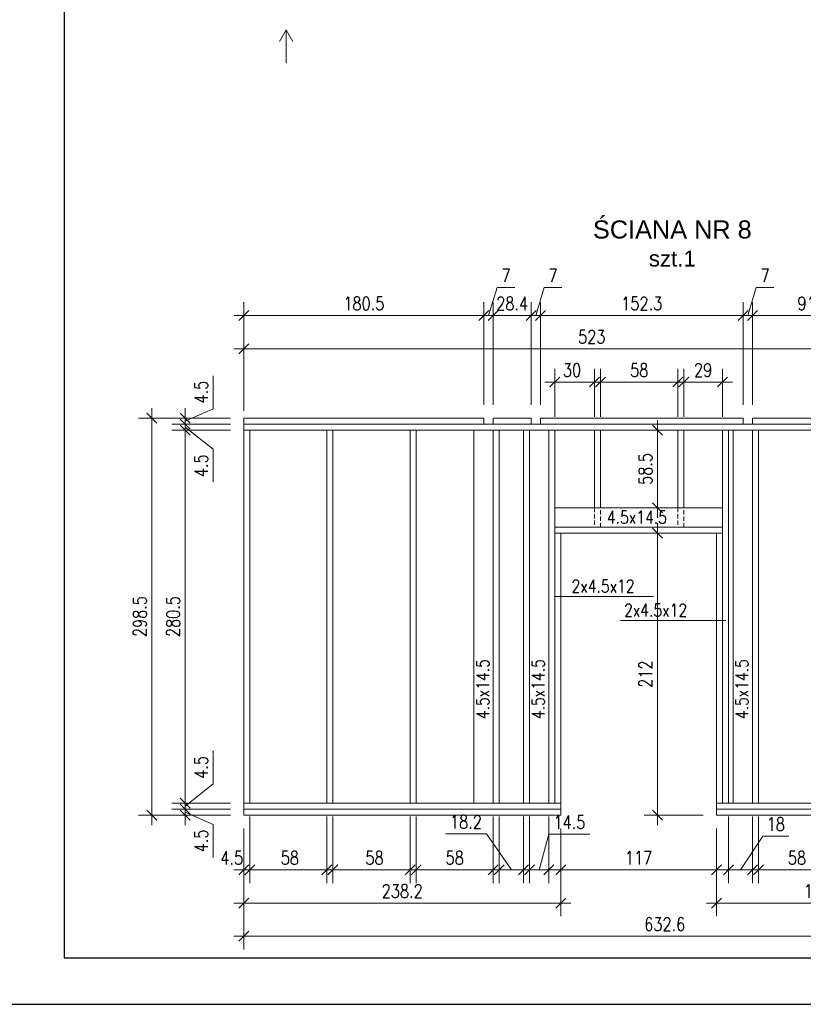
# Model space of a CAD drawing. Header units: inches. Extents: x 72095 to 82628, y -36879 to -32162.
# Tile 28 of 34: x 78495 to 79083, y -35263 to -34523. Entities that reach past the tile are written whole.
import ezdxf

# ---------------------------------------------------------------- set-up
doc = ezdxf.new("R2010")
doc.units = ezdxf.units.IN
doc.header["$MEASUREMENT"] = 0
doc.linetypes.add('DASHED', pattern=[19.05, 12.7, -6.35])
doc.layers.add('_tabelka', color=4, linetype='Continuous')
for name, color, linetype, lineweight in [('Drewno', 2, 'Continuous', 20), ('Opisy', 4, 'Continuous', 20), ('WYMIARY', 6, 'Continuous', 15)]:
    doc.layers.add(name, color=color, linetype=linetype, lineweight=lineweight)
doc.styles.add('1. Simplex', font='simplex.shx', dxfattribs={"width": 0.8})
doc.styles.add('Arial', font='arial.ttf')
doc.dimstyles.new('1_50', dxfattribs={"dimscale": 50, "dimtxt": 0.2, "dimasz": 0.15, "dimexe": 0.2, "dimexo": 0.2, "dimgap": 0.08, "dimtad": 1, "dimdec": 1, "dimzin": 9, "dimdsep": 46, "dimtxsty": '1. Simplex', "dimblk": 'OBLIQUE', "dimcen": 0.15, "dimdle": 0.15, "dimclrd": 256, "dimclre": 256, "dimclrt": 4, "dimadec": 1, "dimazin": 0, "dimtfac": 1, "dimtdec": 0, "dimtmove": 1, "dimatfit": 3, "dimfxl": 1, "dimlwd": -1, "dimlwe": -1, "dimarcsym": 0})

# ---------------------------------------------------------------- blocks, each defined once
blk = doc.blocks.new('_Oblique')
at = {"color": 0, "linetype": 'ByBlock', "lineweight": -2}
blk.add_line((-0.5, -0.5), (0.5, 0.5), dxfattribs=at)
blk = doc.blocks.new('*D993')
at = {"layer": 'Defpoints', "color": 0}
for p in [(78619, -35116.18), (78663, -35116.18), (78663, -35120.68)]:
    blk.add_point(p, dxfattribs=at)
at = {"layer": 'WYMIARY'}
for p, q in [((78619, -35128.18), (78619, -35108.68)), ((78653, -35116.18), (78609, -35116.18)), ((78640, -35127.73), (78619, -35118.43)), ((78653, -35120.68), (78609, -35120.68)), ((78640, -35152.53), (78640, -35127.73))]:
    blk.add_line(p, q, dxfattribs=at)
at = {"layer": 'WYMIARY', "xscale": 7.5, "yscale": 7.5, "zscale": 7.5}
for p, rotation in [((78619, -35116.18), 270), ((78619, -35120.68), 90)]:
    blk.add_blockref('_Oblique', p, dxfattribs=dict(at, rotation=rotation))
at = {"layer": 'WYMIARY', "color": 4, "insert": (78631, -35140.13), "char_height": 10, "attachment_point": 5, "rotation": 90, "style": '1. Simplex'}
blk.add_mtext('4.5', dxfattribs=at)
blk = doc.blocks.new('*D994')
at = {"layer": 'Defpoints', "color": 0}
for p in [(78619, -35111.68), (78663, -35111.68), (78663, -35116.18)]:
    blk.add_point(p, dxfattribs=at)
at = {"layer": 'WYMIARY'}
for p, q in [((78640, -35072.43), (78640, -35097.23)), ((78640, -35097.23), (78619, -35113.93)), ((78619, -35123.68), (78619, -35104.18)), ((78653, -35111.68), (78609, -35111.68)), ((78653, -35116.18), (78609, -35116.18))]:
    blk.add_line(p, q, dxfattribs=at)
at = {"layer": 'WYMIARY', "xscale": 7.5, "yscale": 7.5, "zscale": 7.5}
for p, rotation in [((78619, -35111.68), 270), ((78619, -35116.18), 90)]:
    blk.add_blockref('_Oblique', p, dxfattribs=dict(at, rotation=rotation))
at = {"layer": 'WYMIARY', "color": 4, "insert": (78631, -35084.83), "char_height": 10, "attachment_point": 5, "rotation": 90, "style": '1. Simplex'}
blk.add_mtext('4.5', dxfattribs=at)
blk = doc.blocks.new('*D995')
at = {"layer": 'Defpoints', "color": 0}
for p in [(78619, -34831.18), (78663, -34831.18), (78663, -35111.68)]:
    blk.add_point(p, dxfattribs=at)
at = {"layer": 'WYMIARY'}
for p, q in [((78619, -35119.18), (78619, -34823.68)), ((78653, -34831.18), (78609, -34831.18)), ((78653, -35111.68), (78609, -35111.68))]:
    blk.add_line(p, q, dxfattribs=at)
at = {"layer": 'WYMIARY', "xscale": 7.5, "yscale": 7.5, "zscale": 7.5}
for p, rotation in [((78619, -34831.18), 90), ((78619, -35111.68), 270)]:
    blk.add_blockref('_Oblique', p, dxfattribs=dict(at, rotation=rotation))
at = {"layer": 'WYMIARY', "color": 4, "insert": (78610, -34971.43), "char_height": 10, "attachment_point": 5, "rotation": 90, "style": '1. Simplex'}
blk.add_mtext('280.5', dxfattribs=at)
blk = doc.blocks.new('*D996')
at = {"layer": 'Defpoints', "color": 0}
for p in [(78663, -34822.18), (78619, -34826.68), (78663, -34826.68)]:
    blk.add_point(p, dxfattribs=at)
at = {"layer": 'WYMIARY'}
for p, q in [((78640, -34790.33), (78640, -34815.13)), ((78619, -34814.68), (78619, -34834.18)), ((78653, -34822.18), (78609, -34822.18)), ((78640, -34815.13), (78619, -34824.43)), ((78653, -34826.68), (78609, -34826.68))]:
    blk.add_line(p, q, dxfattribs=at)
at = {"layer": 'WYMIARY', "xscale": 7.5, "yscale": 7.5, "zscale": 7.5}
for p, rotation in [((78619, -34822.18), 270), ((78619, -34826.68), 90)]:
    blk.add_blockref('_Oblique', p, dxfattribs=dict(at, rotation=rotation))
at = {"layer": 'WYMIARY', "color": 4, "insert": (78631, -34802.73), "char_height": 10, "attachment_point": 5, "rotation": 90, "style": '1. Simplex'}
blk.add_mtext('4.5', dxfattribs=at)
blk = doc.blocks.new('*D997')
at = {"layer": 'Defpoints', "color": 0}
for p in [(78663, -34826.68), (78619, -34831.18), (78663, -34831.18)]:
    blk.add_point(p, dxfattribs=at)
at = {"layer": 'WYMIARY'}
for p, q in [((78619, -34819.18), (78619, -34838.68)), ((78653, -34826.68), (78609, -34826.68)), ((78640, -34845.63), (78619, -34828.93)), ((78653, -34831.18), (78609, -34831.18)), ((78640, -34870.43), (78640, -34845.63))]:
    blk.add_line(p, q, dxfattribs=at)
at = {"layer": 'WYMIARY', "xscale": 7.5, "yscale": 7.5, "zscale": 7.5}
for p, rotation in [((78619, -34826.68), 270), ((78619, -34831.18), 90)]:
    blk.add_blockref('_Oblique', p, dxfattribs=dict(at, rotation=rotation))
at = {"layer": 'WYMIARY', "color": 4, "insert": (78631, -34858.03), "char_height": 10, "attachment_point": 5, "rotation": 90, "style": '1. Simplex'}
blk.add_mtext('4.5', dxfattribs=at)
blk = doc.blocks.new('*D998')
at = {"layer": 'Defpoints', "color": 0}
for p in [(78594, -34822.18), (78663, -34822.18), (78663, -35120.68)]:
    blk.add_point(p, dxfattribs=at)
at = {"layer": 'WYMIARY'}
for p, q in [((78594, -35128.18), (78594, -34814.68)), ((78653, -34822.18), (78584, -34822.18)), ((78653, -35120.68), (78584, -35120.68))]:
    blk.add_line(p, q, dxfattribs=at)
at = {"layer": 'WYMIARY', "xscale": 7.5, "yscale": 7.5, "zscale": 7.5}
for p, rotation in [((78594, -34822.18), 90), ((78594, -35120.68), 270)]:
    blk.add_blockref('_Oblique', p, dxfattribs=dict(at, rotation=rotation))
at = {"layer": 'WYMIARY', "color": 4, "insert": (78585, -34971.43), "char_height": 10, "attachment_point": 5, "rotation": 90, "style": '1. Simplex'}
blk.add_mtext('298.5', dxfattribs=at)
blk = doc.blocks.new('*D999')
at = {"layer": 'Defpoints', "color": 0}
for p in [(78980.91, -34908.68), (78973.91, -35120.68), (79018.15, -35120.68)]:
    blk.add_point(p, dxfattribs=at)
at = {"layer": 'WYMIARY'}
for p, q in [((78973.91, -34901.18), (78973.91, -35128.18)), ((78970.91, -34908.68), (78963.91, -34908.68)), ((79008.15, -35120.68), (78963.91, -35120.68))]:
    blk.add_line(p, q, dxfattribs=at)
at = {"layer": 'WYMIARY', "xscale": 7.5, "yscale": 7.5, "zscale": 7.5}
for p, rotation in [((78973.91, -34908.68), 90), ((78973.91, -35120.68), 270)]:
    blk.add_blockref('_Oblique', p, dxfattribs=dict(at, rotation=rotation))
at = {"layer": 'WYMIARY', "color": 4, "insert": (78964.91, -35014.68), "char_height": 10, "attachment_point": 5, "rotation": 90, "style": '1. Simplex'}
blk.add_mtext('212', dxfattribs=at)
blk = doc.blocks.new('*D1000')
at = {"layer": 'Defpoints', "color": 0}
for p in [(78964.96, -34831.18), (78973.91, -34831.18), (78964.96, -34889.68)]:
    blk.add_point(p, dxfattribs=at)
at = {"layer": 'WYMIARY'}
for p, q in [((78973.91, -34897.18), (78973.91, -34823.68)), ((78974.96, -34831.18), (78983.91, -34831.18)), ((78974.96, -34889.68), (78983.91, -34889.68))]:
    blk.add_line(p, q, dxfattribs=at)
at = {"layer": 'WYMIARY', "xscale": 7.5, "yscale": 7.5, "zscale": 7.5}
for p, rotation in [((78973.91, -34831.18), 90), ((78973.91, -34889.68), 270)]:
    blk.add_blockref('_Oblique', p, dxfattribs=dict(at, rotation=rotation))
at = {"layer": 'WYMIARY', "color": 4, "insert": (78964.91, -34860.43), "char_height": 10, "attachment_point": 5, "rotation": 90, "style": '1. Simplex'}
blk.add_mtext('58.5', dxfattribs=at)
blk = doc.blocks.new('*D1001')
at = {"layer": 'Defpoints', "color": 0}
for p in [(78663, -35120.68), (78901.15, -35120.68), (78663, -35186.8)]:
    blk.add_point(p, dxfattribs=at)
at = {"layer": 'WYMIARY'}
for p, q in [((78663, -35130.68), (78663, -35196.8)), ((78901.15, -35130.68), (78901.15, -35196.8)), ((78908.65, -35186.8), (78655.5, -35186.8))]:
    blk.add_line(p, q, dxfattribs=at)
at = {"layer": 'WYMIARY', "xscale": 7.5, "yscale": 7.5, "zscale": 7.5, "rotation": 180}
blk.add_blockref('_Oblique', (78663, -35186.8), dxfattribs=at)
at = {"layer": 'WYMIARY', "xscale": 7.5, "yscale": 7.5, "zscale": 7.5}
blk.add_blockref('_Oblique', (78901.15, -35186.8), dxfattribs=at)
at = {"layer": 'WYMIARY', "color": 4, "insert": (78782.07, -35177.8), "char_height": 10, "attachment_point": 5, "style": '1. Simplex'}
blk.add_mtext('238.2', dxfattribs=at)
blk = doc.blocks.new('*D1002')
at = {"layer": 'Defpoints', "color": 0}
for p in [(78667.5, -35111.68), (78725.5, -35111.68), (78725.5, -35161.8)]:
    blk.add_point(p, dxfattribs=at)
at = {"layer": 'WYMIARY'}
for p, q in [((78667.5, -35121.68), (78667.5, -35171.8)), ((78725.5, -35121.68), (78725.5, -35171.8)), ((78660, -35161.8), (78733, -35161.8))]:
    blk.add_line(p, q, dxfattribs=at)
at = {"layer": 'WYMIARY', "xscale": 7.5, "yscale": 7.5, "zscale": 7.5, "rotation": 180}
blk.add_blockref('_Oblique', (78667.5, -35161.8), dxfattribs=at)
at = {"layer": 'WYMIARY', "xscale": 7.5, "yscale": 7.5, "zscale": 7.5}
blk.add_blockref('_Oblique', (78725.5, -35161.8), dxfattribs=at)
at = {"layer": 'WYMIARY', "color": 4, "insert": (78697.63, -35152.8), "char_height": 10, "attachment_point": 5, "style": '1. Simplex'}
blk.add_mtext('58', dxfattribs=at)
blk = doc.blocks.new('*D1003')
at = {"layer": 'Defpoints', "color": 0}
for p in [(78730, -35111.68), (78788, -35111.68), (78788, -35161.8)]:
    blk.add_point(p, dxfattribs=at)
at = {"layer": 'WYMIARY'}
for p, q in [((78730, -35121.68), (78730, -35171.8)), ((78788, -35121.68), (78788, -35171.8)), ((78722.5, -35161.8), (78795.5, -35161.8))]:
    blk.add_line(p, q, dxfattribs=at)
at = {"layer": 'WYMIARY', "xscale": 7.5, "yscale": 7.5, "zscale": 7.5, "rotation": 180}
blk.add_blockref('_Oblique', (78730, -35161.8), dxfattribs=at)
at = {"layer": 'WYMIARY', "xscale": 7.5, "yscale": 7.5, "zscale": 7.5}
blk.add_blockref('_Oblique', (78788, -35161.8), dxfattribs=at)
at = {"layer": 'WYMIARY', "color": 4, "insert": (78761.25, -35152.8), "char_height": 10, "attachment_point": 5, "style": '1. Simplex'}
blk.add_mtext('58', dxfattribs=at)
blk = doc.blocks.new('*D1004')
at = {"layer": 'Defpoints', "color": 0}
for p in [(78901.15, -35120.68), (79018.15, -35120.68), (79018.15, -35161.8)]:
    blk.add_point(p, dxfattribs=at)
at = {"layer": 'WYMIARY'}
for p, q in [((78901.15, -35130.68), (78901.15, -35171.8)), ((79018.15, -35130.68), (79018.15, -35171.8)), ((78893.65, -35161.8), (79025.65, -35161.8))]:
    blk.add_line(p, q, dxfattribs=at)
at = {"layer": 'WYMIARY', "xscale": 7.5, "yscale": 7.5, "zscale": 7.5, "rotation": 180}
blk.add_blockref('_Oblique', (78901.15, -35161.8), dxfattribs=at)
at = {"layer": 'WYMIARY', "xscale": 7.5, "yscale": 7.5, "zscale": 7.5}
blk.add_blockref('_Oblique', (79018.15, -35161.8), dxfattribs=at)
at = {"layer": 'WYMIARY', "color": 4, "insert": (78959.65, -35152.8), "char_height": 10, "attachment_point": 5, "style": '1. Simplex'}
blk.add_mtext('117', dxfattribs=at)
blk = doc.blocks.new('*D1005')
at = {"layer": 'Defpoints', "color": 0}
for p in [(78663, -35120.68), (79295.6, -35120.68), (79295.6, -35211.8)]:
    blk.add_point(p, dxfattribs=at)
at = {"layer": 'WYMIARY'}
for p, q in [((78663, -35130.68), (78663, -35221.8)), ((79295.6, -35130.68), (79295.6, -35221.8)), ((78655.5, -35211.8), (79303.1, -35211.8))]:
    blk.add_line(p, q, dxfattribs=at)
at = {"layer": 'WYMIARY', "xscale": 7.5, "yscale": 7.5, "zscale": 7.5, "rotation": 180}
blk.add_blockref('_Oblique', (78663, -35211.8), dxfattribs=at)
at = {"layer": 'WYMIARY', "xscale": 7.5, "yscale": 7.5, "zscale": 7.5}
blk.add_blockref('_Oblique', (79295.6, -35211.8), dxfattribs=at)
at = {"layer": 'WYMIARY', "color": 4, "insert": (78979.3, -35202.8), "char_height": 10, "attachment_point": 5, "style": '1. Simplex'}
blk.add_mtext('632.6', dxfattribs=at)
blk = doc.blocks.new('*D1006')
at = {"layer": 'Defpoints', "color": 0}
for p in [(78667.5, -35111.68), (78663, -35120.68), (78663, -35161.8)]:
    blk.add_point(p, dxfattribs=at)
at = {"layer": 'WYMIARY'}
for p, q in [((78667.5, -35121.68), (78667.5, -35171.8)), ((78663, -35130.68), (78663, -35171.8)), ((78675, -35161.8), (78655.5, -35161.8))]:
    blk.add_line(p, q, dxfattribs=at)
at = {"layer": 'WYMIARY', "xscale": 7.5, "yscale": 7.5, "zscale": 7.5}
blk.add_blockref('_Oblique', (78663, -35161.8), dxfattribs=at)
at = {"layer": 'WYMIARY', "xscale": 7.5, "yscale": 7.5, "zscale": 7.5, "rotation": 180}
blk.add_blockref('_Oblique', (78667.5, -35161.8), dxfattribs=at)
at = {"layer": 'WYMIARY', "color": 4, "insert": (78654, -35152.8), "char_height": 10, "attachment_point": 5, "style": '1. Simplex'}
blk.add_mtext('4.5', dxfattribs=at)
blk = doc.blocks.new('*D1007')
at = {"layer": 'Defpoints', "color": 0}
for p in [(79018.15, -35120.68), (79170.15, -35120.68), (79170.15, -35186.8)]:
    blk.add_point(p, dxfattribs=at)
at = {"layer": 'WYMIARY'}
for p, q in [((79018.15, -35130.68), (79018.15, -35196.8)), ((79170.15, -35130.68), (79170.15, -35196.8)), ((79010.65, -35186.8), (79177.65, -35186.8))]:
    blk.add_line(p, q, dxfattribs=at)
at = {"layer": 'WYMIARY', "xscale": 7.5, "yscale": 7.5, "zscale": 7.5, "rotation": 180}
blk.add_blockref('_Oblique', (79018.15, -35186.8), dxfattribs=at)
at = {"layer": 'WYMIARY', "xscale": 7.5, "yscale": 7.5, "zscale": 7.5}
blk.add_blockref('_Oblique', (79170.15, -35186.8), dxfattribs=at)
at = {"layer": 'WYMIARY', "color": 4, "insert": (79094.15, -35177.8), "char_height": 10, "attachment_point": 5, "style": '1. Simplex'}
blk.add_mtext('152', dxfattribs=at)
blk = doc.blocks.new('*D1010')
at = {"layer": 'Defpoints', "color": 0}
for p in [(78792.5, -35111.68), (78850.5, -35111.68), (78850.5, -35161.8)]:
    blk.add_point(p, dxfattribs=at)
at = {"layer": 'WYMIARY'}
for p, q in [((78792.5, -35121.68), (78792.5, -35171.8)), ((78850.5, -35121.68), (78850.5, -35171.8)), ((78785, -35161.8), (78858, -35161.8))]:
    blk.add_line(p, q, dxfattribs=at)
at = {"layer": 'WYMIARY', "xscale": 7.5, "yscale": 7.5, "zscale": 7.5, "rotation": 180}
blk.add_blockref('_Oblique', (78792.5, -35161.8), dxfattribs=at)
at = {"layer": 'WYMIARY', "xscale": 7.5, "yscale": 7.5, "zscale": 7.5}
blk.add_blockref('_Oblique', (78850.5, -35161.8), dxfattribs=at)
at = {"layer": 'WYMIARY', "color": 4, "insert": (78821.5, -35152.8), "char_height": 10, "attachment_point": 5, "style": '1. Simplex'}
blk.add_mtext('58', dxfattribs=at)
blk = doc.blocks.new('*D1011')
at = {"layer": 'Defpoints', "color": 0}
for p in [(78855, -35111.68), (78873.15, -35111.68), (78873.15, -35161.8)]:
    blk.add_point(p, dxfattribs=at)
at = {"layer": 'WYMIARY'}
for p, q in [((78855, -35121.68), (78855, -35171.8)), ((78873.15, -35121.68), (78873.15, -35171.8)), ((78814.5, -35134.8), (78845.38, -35134.8)), ((78845.38, -35134.8), (78864.07, -35161.8)), ((78847.5, -35161.8), (78880.65, -35161.8))]:
    blk.add_line(p, q, dxfattribs=at)
at = {"layer": 'WYMIARY', "xscale": 7.5, "yscale": 7.5, "zscale": 7.5, "rotation": 180}
blk.add_blockref('_Oblique', (78855, -35161.8), dxfattribs=at)
at = {"layer": 'WYMIARY', "xscale": 7.5, "yscale": 7.5, "zscale": 7.5}
blk.add_blockref('_Oblique', (78873.15, -35161.8), dxfattribs=at)
at = {"layer": 'WYMIARY', "color": 4, "insert": (78829.94, -35125.8), "char_height": 10, "attachment_point": 5, "style": '1. Simplex'}
blk.add_mtext('18.2', dxfattribs=at)
blk = doc.blocks.new('*D1012')
at = {"layer": 'Defpoints', "color": 0}
for p in [(79027.15, -35111.68), (79045.2, -35111.68), (79045.2, -35161.8)]:
    blk.add_point(p, dxfattribs=at)
at = {"layer": 'WYMIARY'}
for p, q in [((79027.15, -35121.68), (79027.15, -35171.8)), ((79045.2, -35121.68), (79045.2, -35171.8)), ((79053.02, -35136.6), (79036.18, -35161.8)), ((79072.46, -35136.6), (79053.02, -35136.6)), ((79019.65, -35161.8), (79052.7, -35161.8))]:
    blk.add_line(p, q, dxfattribs=at)
at = {"layer": 'WYMIARY', "xscale": 7.5, "yscale": 7.5, "zscale": 7.5, "rotation": 180}
blk.add_blockref('_Oblique', (79027.15, -35161.8), dxfattribs=at)
at = {"layer": 'WYMIARY', "xscale": 7.5, "yscale": 7.5, "zscale": 7.5}
blk.add_blockref('_Oblique', (79045.2, -35161.8), dxfattribs=at)
at = {"layer": 'WYMIARY', "color": 4, "insert": (79062.74, -35127.6), "char_height": 10, "attachment_point": 5, "style": '1. Simplex'}
blk.add_mtext('18', dxfattribs=at)
blk = doc.blocks.new('*D1013')
at = {"layer": 'Defpoints', "color": 0}
for p in [(79049.7, -35111.68), (79107.7, -35111.68), (79107.7, -35161.8)]:
    blk.add_point(p, dxfattribs=at)
at = {"layer": 'WYMIARY'}
for p, q in [((79049.7, -35121.68), (79049.7, -35171.8)), ((79107.7, -35121.68), (79107.7, -35171.8)), ((79042.2, -35161.8), (79115.2, -35161.8))]:
    blk.add_line(p, q, dxfattribs=at)
at = {"layer": 'WYMIARY', "xscale": 7.5, "yscale": 7.5, "zscale": 7.5, "rotation": 180}
blk.add_blockref('_Oblique', (79049.7, -35161.8), dxfattribs=at)
at = {"layer": 'WYMIARY', "xscale": 7.5, "yscale": 7.5, "zscale": 7.5}
blk.add_blockref('_Oblique', (79107.7, -35161.8), dxfattribs=at)
at = {"layer": 'WYMIARY', "color": 4, "insert": (79078.7, -35152.8), "char_height": 10, "attachment_point": 5, "style": '1. Simplex'}
blk.add_mtext('58', dxfattribs=at)
blk = doc.blocks.new('*D1019')
at = {"layer": 'Defpoints', "color": 0}
for p in [(78843.5, -34745.06), (78843.5, -34822.18), (78663, -34826.68)]:
    blk.add_point(p, dxfattribs=at)
at = {"layer": 'WYMIARY'}
for p, q in [((78663, -34816.68), (78663, -34735.06)), ((78843.5, -34812.18), (78843.5, -34735.06)), ((78655.5, -34745.06), (78851, -34745.06))]:
    blk.add_line(p, q, dxfattribs=at)
at = {"layer": 'WYMIARY', "xscale": 7.5, "yscale": 7.5, "zscale": 7.5, "rotation": 180}
blk.add_blockref('_Oblique', (78663, -34745.06), dxfattribs=at)
at = {"layer": 'WYMIARY', "xscale": 7.5, "yscale": 7.5, "zscale": 7.5}
blk.add_blockref('_Oblique', (78843.5, -34745.06), dxfattribs=at)
at = {"layer": 'WYMIARY', "color": 4, "insert": (78753.25, -34736.06), "char_height": 10, "attachment_point": 5, "style": '1. Simplex'}
blk.add_mtext('180.5', dxfattribs=at)
blk = doc.blocks.new('*D1021')
at = {"layer": 'Defpoints', "color": 0}
for p in [(78663, -34770.06), (78663, -34826.68), (79186, -34826.68)]:
    blk.add_point(p, dxfattribs=at)
at = {"layer": 'WYMIARY'}
for p, q in [((78663, -34816.68), (78663, -34760.06)), ((79186, -34816.68), (79186, -34760.06)), ((79193.5, -34770.06), (78655.5, -34770.06))]:
    blk.add_line(p, q, dxfattribs=at)
at = {"layer": 'WYMIARY', "xscale": 7.5, "yscale": 7.5, "zscale": 7.5, "rotation": 180}
blk.add_blockref('_Oblique', (78663, -34770.06), dxfattribs=at)
at = {"layer": 'WYMIARY', "xscale": 7.5, "yscale": 7.5, "zscale": 7.5}
blk.add_blockref('_Oblique', (79186, -34770.06), dxfattribs=at)
at = {"layer": 'WYMIARY', "color": 4, "insert": (78924.5, -34761.06), "char_height": 10, "attachment_point": 5, "style": '1. Simplex'}
blk.add_mtext('523', dxfattribs=at)
blk = doc.blocks.new('*D1022')
at = {"layer": 'Defpoints', "color": 0}
for p in [(78926.65, -34795.08), (78896.65, -34831.2), (78926.65, -34831.2)]:
    blk.add_point(p, dxfattribs=at)
at = {"layer": 'WYMIARY'}
for p, q in [((78896.65, -34821.2), (78896.65, -34785.08)), ((78926.65, -34821.2), (78926.65, -34785.08)), ((78889.15, -34795.08), (78934.15, -34795.08))]:
    blk.add_line(p, q, dxfattribs=at)
at = {"layer": 'WYMIARY', "xscale": 7.5, "yscale": 7.5, "zscale": 7.5, "rotation": 180}
blk.add_blockref('_Oblique', (78896.65, -34795.08), dxfattribs=at)
at = {"layer": 'WYMIARY', "xscale": 7.5, "yscale": 7.5, "zscale": 7.5}
blk.add_blockref('_Oblique', (78926.65, -34795.08), dxfattribs=at)
at = {"layer": 'WYMIARY', "color": 4, "insert": (78909.65, -34786.08), "char_height": 10, "attachment_point": 5, "style": '1. Simplex'}
blk.add_mtext('30', dxfattribs=at)
blk = doc.blocks.new('*D1023')
at = {"layer": 'Defpoints', "color": 0}
for p in [(78989.15, -34795.08), (78931.15, -34831.2), (78989.15, -34831.2)]:
    blk.add_point(p, dxfattribs=at)
at = {"layer": 'WYMIARY'}
for p, q in [((78931.15, -34821.2), (78931.15, -34785.08)), ((78989.15, -34821.2), (78989.15, -34785.08)), ((78923.65, -34795.08), (78996.65, -34795.08))]:
    blk.add_line(p, q, dxfattribs=at)
at = {"layer": 'WYMIARY', "xscale": 7.5, "yscale": 7.5, "zscale": 7.5, "rotation": 180}
blk.add_blockref('_Oblique', (78931.15, -34795.08), dxfattribs=at)
at = {"layer": 'WYMIARY', "xscale": 7.5, "yscale": 7.5, "zscale": 7.5}
blk.add_blockref('_Oblique', (78989.15, -34795.08), dxfattribs=at)
at = {"layer": 'WYMIARY', "color": 4, "insert": (78960.15, -34786.08), "char_height": 10, "attachment_point": 5, "style": '1. Simplex'}
blk.add_mtext('58', dxfattribs=at)
blk = doc.blocks.new('*D1024')
at = {"layer": 'Defpoints', "color": 0}
for p in [(79022.65, -34795.08), (78993.65, -34831.2), (79022.65, -34831.2)]:
    blk.add_point(p, dxfattribs=at)
at = {"layer": 'WYMIARY'}
for p, q in [((78993.65, -34821.2), (78993.65, -34785.08)), ((79022.65, -34821.2), (79022.65, -34785.08)), ((78986.15, -34795.08), (79030.15, -34795.08))]:
    blk.add_line(p, q, dxfattribs=at)
at = {"layer": 'WYMIARY', "xscale": 7.5, "yscale": 7.5, "zscale": 7.5, "rotation": 180}
blk.add_blockref('_Oblique', (78993.65, -34795.08), dxfattribs=at)
at = {"layer": 'WYMIARY', "xscale": 7.5, "yscale": 7.5, "zscale": 7.5}
blk.add_blockref('_Oblique', (79022.65, -34795.08), dxfattribs=at)
at = {"layer": 'WYMIARY', "color": 4, "insert": (79008.15, -34786.08), "char_height": 10, "attachment_point": 5, "style": '1. Simplex'}
blk.add_mtext('29', dxfattribs=at)
blk = doc.blocks.new('*D1027')
at = {"layer": 'Defpoints', "color": 0}
for p in [(78850.5, -34745.06), (78843.5, -34822.18), (78850.5, -34822.18)]:
    blk.add_point(p, dxfattribs=at)
at = {"layer": 'WYMIARY'}
for p, q in [((78853.3, -34724.06), (78847, -34745.06)), ((78866.66, -34724.06), (78853.3, -34724.06)), ((78843.5, -34812.18), (78843.5, -34735.06)), ((78850.5, -34812.18), (78850.5, -34735.06)), ((78836, -34745.06), (78858, -34745.06))]:
    blk.add_line(p, q, dxfattribs=at)
at = {"layer": 'WYMIARY', "xscale": 7.5, "yscale": 7.5, "zscale": 7.5}
blk.add_blockref('_Oblique', (78843.5, -34745.06), dxfattribs=at)
at = {"layer": 'WYMIARY', "xscale": 7.5, "yscale": 7.5, "zscale": 7.5, "rotation": 180}
blk.add_blockref('_Oblique', (78850.5, -34745.06), dxfattribs=at)
at = {"layer": 'WYMIARY', "color": 4, "insert": (78859.98, -34715.06), "char_height": 10, "attachment_point": 5, "style": '1. Simplex'}
blk.add_mtext('7', dxfattribs=at)
blk = doc.blocks.new('*D1028')
at = {"layer": 'Defpoints', "color": 0}
for p in [(78850.5, -34745.06), (78850.5, -34822.18), (78878.9, -34822.18)]:
    blk.add_point(p, dxfattribs=at)
at = {"layer": 'WYMIARY'}
for p, q in [((78850.5, -34812.18), (78850.5, -34735.06)), ((78878.9, -34812.18), (78878.9, -34735.06)), ((78886.4, -34745.06), (78843, -34745.06))]:
    blk.add_line(p, q, dxfattribs=at)
at = {"layer": 'WYMIARY', "xscale": 7.5, "yscale": 7.5, "zscale": 7.5, "rotation": 180}
blk.add_blockref('_Oblique', (78850.5, -34745.06), dxfattribs=at)
at = {"layer": 'WYMIARY', "xscale": 7.5, "yscale": 7.5, "zscale": 7.5}
blk.add_blockref('_Oblique', (78878.9, -34745.06), dxfattribs=at)
at = {"layer": 'WYMIARY', "color": 4, "insert": (78864.7, -34736.06), "char_height": 10, "attachment_point": 5, "style": '1. Simplex'}
blk.add_mtext('28.4', dxfattribs=at)
blk = doc.blocks.new('*D1029')
at = {"layer": 'Defpoints', "color": 0}
for p in [(78885.9, -34745.06), (78878.9, -34822.18), (78885.9, -34822.18)]:
    blk.add_point(p, dxfattribs=at)
at = {"layer": 'WYMIARY'}
for p, q in [((78888.7, -34724.06), (78882.4, -34745.06)), ((78902.06, -34724.06), (78888.7, -34724.06)), ((78878.9, -34812.18), (78878.9, -34735.06)), ((78885.9, -34812.18), (78885.9, -34735.06)), ((78871.4, -34745.06), (78893.4, -34745.06))]:
    blk.add_line(p, q, dxfattribs=at)
at = {"layer": 'WYMIARY', "xscale": 7.5, "yscale": 7.5, "zscale": 7.5}
blk.add_blockref('_Oblique', (78878.9, -34745.06), dxfattribs=at)
at = {"layer": 'WYMIARY', "xscale": 7.5, "yscale": 7.5, "zscale": 7.5, "rotation": 180}
blk.add_blockref('_Oblique', (78885.9, -34745.06), dxfattribs=at)
at = {"layer": 'WYMIARY', "color": 4, "insert": (78895.38, -34715.06), "char_height": 10, "attachment_point": 5, "style": '1. Simplex'}
blk.add_mtext('7', dxfattribs=at)
blk = doc.blocks.new('*D1030')
at = {"layer": 'Defpoints', "color": 0}
for p in [(79038.2, -34745.06), (78885.9, -34822.18), (79038.2, -34822.18)]:
    blk.add_point(p, dxfattribs=at)
at = {"layer": 'WYMIARY'}
for p, q in [((78885.9, -34812.18), (78885.9, -34735.06)), ((79038.2, -34812.18), (79038.2, -34735.06)), ((78878.4, -34745.06), (79045.7, -34745.06))]:
    blk.add_line(p, q, dxfattribs=at)
at = {"layer": 'WYMIARY', "xscale": 7.5, "yscale": 7.5, "zscale": 7.5, "rotation": 180}
blk.add_blockref('_Oblique', (78885.9, -34745.06), dxfattribs=at)
at = {"layer": 'WYMIARY', "xscale": 7.5, "yscale": 7.5, "zscale": 7.5}
blk.add_blockref('_Oblique', (79038.2, -34745.06), dxfattribs=at)
at = {"layer": 'WYMIARY', "color": 4, "insert": (78962.05, -34736.06), "char_height": 10, "attachment_point": 5, "style": '1. Simplex'}
blk.add_mtext('152.3', dxfattribs=at)
blk = doc.blocks.new('*D1031')
at = {"layer": 'Defpoints', "color": 0}
for p in [(79045.2, -34745.06), (79038.2, -34822.18), (79045.2, -34822.18)]:
    blk.add_point(p, dxfattribs=at)
at = {"layer": 'WYMIARY'}
for p, q in [((79048, -34724.06), (79041.7, -34745.06)), ((79061.36, -34724.06), (79048, -34724.06)), ((79038.2, -34812.18), (79038.2, -34735.06)), ((79045.2, -34812.18), (79045.2, -34735.06)), ((79030.7, -34745.06), (79052.7, -34745.06))]:
    blk.add_line(p, q, dxfattribs=at)
at = {"layer": 'WYMIARY', "xscale": 7.5, "yscale": 7.5, "zscale": 7.5}
blk.add_blockref('_Oblique', (79038.2, -34745.06), dxfattribs=at)
at = {"layer": 'WYMIARY', "xscale": 7.5, "yscale": 7.5, "zscale": 7.5, "rotation": 180}
blk.add_blockref('_Oblique', (79045.2, -34745.06), dxfattribs=at)
at = {"layer": 'WYMIARY', "color": 4, "insert": (79054.68, -34715.06), "char_height": 10, "attachment_point": 5, "style": '1. Simplex'}
blk.add_mtext('7', dxfattribs=at)
blk = doc.blocks.new('*D1032')
at = {"layer": 'Defpoints', "color": 0}
for p in [(79045.2, -34745.06), (79045.2, -34822.18), (79136.9, -34822.18)]:
    blk.add_point(p, dxfattribs=at)
at = {"layer": 'WYMIARY'}
for p, q in [((79045.2, -34812.18), (79045.2, -34735.06)), ((79136.9, -34812.18), (79136.9, -34735.06)), ((79144.4, -34745.06), (79037.7, -34745.06))]:
    blk.add_line(p, q, dxfattribs=at)
at = {"layer": 'WYMIARY', "xscale": 7.5, "yscale": 7.5, "zscale": 7.5, "rotation": 180}
blk.add_blockref('_Oblique', (79045.2, -34745.06), dxfattribs=at)
at = {"layer": 'WYMIARY', "xscale": 7.5, "yscale": 7.5, "zscale": 7.5}
blk.add_blockref('_Oblique', (79136.9, -34745.06), dxfattribs=at)
at = {"layer": 'WYMIARY', "color": 4, "insert": (79091.05, -34736.06), "char_height": 10, "attachment_point": 5, "style": '1. Simplex'}
blk.add_mtext('91.7', dxfattribs=at)
blk = doc.blocks.new('*D1036')
at = {"layer": 'Defpoints', "color": 0}
for p in [(78877.65, -35111.68), (78892.15, -35111.68), (78892.15, -35161.8)]:
    blk.add_point(p, dxfattribs=at)
at = {"layer": 'WYMIARY'}
for p, q in [((78877.65, -35121.68), (78877.65, -35171.8)), ((78892.15, -35121.68), (78892.15, -35171.8)), ((78892.2, -35135.1), (78884.9, -35161.8)), ((78923.08, -35135.1), (78892.2, -35135.1)), ((78870.15, -35161.8), (78899.65, -35161.8))]:
    blk.add_line(p, q, dxfattribs=at)
at = {"layer": 'WYMIARY', "xscale": 7.5, "yscale": 7.5, "zscale": 7.5, "rotation": 180}
blk.add_blockref('_Oblique', (78877.65, -35161.8), dxfattribs=at)
at = {"layer": 'WYMIARY', "xscale": 7.5, "yscale": 7.5, "zscale": 7.5}
blk.add_blockref('_Oblique', (78892.15, -35161.8), dxfattribs=at)
at = {"layer": 'WYMIARY', "color": 4, "insert": (78907.64, -35126.1), "char_height": 10, "attachment_point": 5, "style": '1. Simplex'}
blk.add_mtext('14.5', dxfattribs=at)

msp = doc.modelspace()

# ---------------------------------------------------------------- linework, layer by layer
at = {"layer": '_tabelka', "linetype": 'Continuous', "ltscale": 10}
for points in [[(78428, -35262.954), (80528, -35262.954), (80528, -33777.954), (78428, -33777.954)], [(78528, -35227.954), (80493, -35227.954), (80493, -33812.954), (78528, -33812.954)]]:
    msp.add_lwpolyline(points, close=True, dxfattribs=at)
at = {"layer": 'Drewno'}
for points in [[(78663, -34822.178), (78663, -34826.678), (78843.5, -34826.678), (78843.5, -34822.178)], [(78850.5, -34822.178), (78878.9, -34822.178), (78878.9, -34826.678), (78850.5, -34826.678)], [(78885.9, -34822.178), (79038.2, -34822.178), (79038.2, -34826.678), (78885.9, -34826.678)], [(79045.2, -34822.178), (79136.9, -34822.178), (79136.9, -34826.678), (79045.2, -34826.678)], [(78663, -34826.678), (78663, -34831.178), (79186, -34831.178), (79186, -34826.678)], [(78663, -35111.678), (78667.5, -35111.678), (78667.5, -34831.178), (78663, -34831.178)], [(78730, -34831.178), (78725.5, -34831.178), (78725.5, -35111.678), (78730, -35111.678)], [(78792.5, -34831.178), (78788, -34831.178), (78788, -35111.678), (78792.5, -35111.678)], [(78836, -35111.678), (78850.5, -35111.678), (78850.5, -34831.178), (78836, -34831.178)], [(78850.5, -35111.678), (78855, -35111.678), (78855, -34831.178), (78850.5, -34831.178)], [(78873.15, -35111.678), (78877.65, -35111.678), (78877.65, -34831.178), (78873.15, -34831.178)], [(78877.65, -35111.678), (78892.15, -35111.678), (78892.15, -34831.178), (78877.65, -34831.178)], [(78896.65, -34831.178), (78892.15, -34831.178), (78892.15, -35111.678), (78896.65, -35111.678)], [(78931.15, -34831.178), (78926.65, -34831.178), (78926.65, -34889.678), (78931.15, -34889.678)], [(78993.65, -34831.178), (78989.15, -34831.178), (78989.15, -34889.678), (78993.65, -34889.678)], [(79027.15, -34831.178), (79022.65, -34831.178), (79022.65, -35111.678), (79027.15, -35111.678)], [(79030.7, -35111.678), (79045.2, -35111.678), (79045.2, -34831.178), (79030.7, -34831.178)], [(79045.2, -35111.678), (79049.7, -35111.678), (79049.7, -34831.178), (79045.2, -34831.178)], [(79022.65, -34904.178), (79022.65, -34889.678), (78896.65, -34889.678), (78896.65, -34904.178)], [(79022.65, -34908.678), (79022.65, -34904.178), (78896.65, -34904.178), (78896.65, -34908.678)], [(78901.15, -34908.678), (78896.65, -34908.678), (78896.65, -35111.678), (78901.15, -35111.678)], [(79022.65, -34908.678), (79018.15, -34908.678), (79018.15, -35111.678), (79022.65, -35111.678)], [(78901.15, -35111.678), (78901.15, -35116.178), (78663, -35116.178), (78663, -35111.678)], [(78901.15, -35120.678), (78901.15, -35116.178), (78663, -35116.178), (78663, -35120.678)], [(79170.15, -35116.178), (79170.15, -35111.678), (79018.15, -35111.678), (79018.15, -35116.178)], [(79170.15, -35116.178), (79018.15, -35116.178), (79018.15, -35120.678), (79170.15, -35120.678)]]:
    msp.add_lwpolyline(points, close=True, dxfattribs=at)
at = {"layer": 'Drewno', "color": 9, "linetype": 'DASHED', "ltscale": 0.25}
for points in [[(78931.15, -34889.678), (78926.65, -34889.678), (78926.65, -34904.178), (78931.15, -34904.178)], [(78993.65, -34889.678), (78989.15, -34889.678), (78989.15, -34904.178), (78993.65, -34904.178)]]:
    msp.add_lwpolyline(points, close=True, dxfattribs=at)
at = {"layer": 'WYMIARY'}
for p, q in [((78970.746, -34956.372), (78896.65, -34956.372)), ((79025.217, -34974.435), (78946.121, -34974.435))]:
    msp.add_line(p, q, dxfattribs=at)
at = {"layer": 'WYMIARY', "color": 1}
msp.add_lwpolyline([(78689.893, -34538.993), (78694.893, -34530.333), (78699.893, -34538.993), (78694.893, -34530.333), (78694.893, -34555.333)], dxfattribs=at)

# ---------------------------------------------------------------- texts
at = {"layer": 'Opisy', "color": 7, "lineweight": 0, "insert": (78985.013, -34691.012), "char_height": 13.6, "width": 172.96324, "attachment_point": 5, "style": 'Arial'}
msp.add_mtext('ŚCIANA NR 8\\P\\C4;\\H0.8823529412x;szt.1', dxfattribs=at)
at = {"layer": 'Opisy', "char_height": 9.6, "width": 208.09715, "attachment_point": 4, "style": '1. Simplex'}
for s, insert in [('\\A1;4.5x14.5 ', (78935.886, -34896.776)), ('\\A1;2x4.5x12', (78909.246, -34948.572)), ('\\A1;2x4.5x12 ', (78948.768, -34966.635))]:
    msp.add_mtext(s, dxfattribs=dict(at, insert=insert))
at = {"layer": 'Opisy', "char_height": 9.6, "width": 208.09715, "attachment_point": 4, "rotation": 90, "style": '1. Simplex'}
for insert in [(78842.572, -35048.504), (78884.222, -35048.504), (79037.272, -35048.504)]:
    msp.add_mtext('\\A1;4.5x14.5 ', dxfattribs=dict(at, insert=insert))

# ---------------------------------------------------------------- dimensions: what is measured, and where the dimension line sits
at = {"layer": 'WYMIARY'}
for base, p1, p2, picture, middle in [((78850.5, -34745.06), (78843.5, -34822.178), (78850.5, -34822.178), '*D1027', (78857.3, -34715.06)), ((78885.9, -34745.06), (78878.9, -34822.178), (78885.9, -34822.178), '*D1029', (78892.7, -34715.06)), ((79045.2, -34745.06), (79038.2, -34822.178), (79045.2, -34822.178), '*D1031', (79052, -34715.06)), ((78843.5, -34745.06), (78663, -34826.678), (78843.5, -34822.178), '*D1019', (78753.25, -34736.06)), ((79038.2, -34745.06), (78885.9, -34822.178), (79038.2, -34822.178), '*D1030', (78962.05, -34736.06)), ((79045.2, -34745.06), (79136.9, -34822.178), (79045.2, -34822.178), '*D1032', (79091.05, -34736.06)), ((78989.15, -34795.08), (78931.15, -34831.199), (78989.15, -34831.199), '*D1023', (78960.15, -34786.08)), ((79022.65, -34795.08), (78993.65, -34831.199), (79022.65, -34831.199), '*D1024', (79008.15, -34786.08)), ((78850.5, -35161.797), (78792.5, -35111.678), (78850.5, -35111.678), '*D1010', (78821.5, -35152.797)), ((79107.7, -35161.797), (79049.7, -35111.678), (79107.7, -35111.678), '*D1013', (79078.7, -35152.797)), ((78663, -35186.797000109), (78901.15, -35120.678440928), (78663, -35120.678440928), '*D1001', (78782.075, -35177.797000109)), ((79295.6, -35211.797), (78663, -35120.678), (79295.6, -35120.678), '*D1005', (78979.3, -35202.797)), ((79018.15, -35161.797), (78901.15, -35120.678), (79018.15, -35120.678), '*D1004', (78959.65, -35152.797)), ((79170.15, -35186.797), (79018.15, -35120.678), (79170.15, -35120.678), '*D1007', (79094.15, -35177.797))]:
    dim = msp.add_linear_dim(base=base, p1=p1, p2=p2, dimstyle='1_50', dxfattribs=at)
    dim.commit()
    dim.dimension.update_dxf_attribs({"geometry": picture, "text_midpoint": middle})
for base, p1, p2, picture, middle in [((78850.5, -34745.06), (78878.9, -34822.178), (78850.5, -34822.178), '*D1028', (78864.7, -34745.06)), ((78926.65, -34795.08), (78896.65, -34831.199), (78926.65, -34831.199), '*D1022', (78909.65, -34795.08)), ((78663, -35161.797), (78667.5, -35111.678), (78663, -35120.678), '*D1006', (78654, -35161.797)), ((78725.5, -35161.797), (78667.5, -35111.678), (78725.5, -35111.678), '*D1002', (78697.625, -35161.797)), ((78788, -35161.797), (78730, -35111.678), (78788, -35111.678), '*D1003', (78761.25, -35161.797)), ((78873.15, -35161.797000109), (78855, -35111.678440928), (78873.15, -35111.678440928), '*D1011', (78841.375006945, -35134.797000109)), ((78892.15, -35161.797), (78877.65, -35111.678), (78892.15, -35111.678), '*D1036', (78896.2, -35135.097)), ((79045.2, -35161.797000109), (79027.15, -35111.678440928), (79045.2, -35111.678440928), '*D1012', (79057.024479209, -35136.595669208))]:
    dim = msp.add_linear_dim(base=base, p1=p1, p2=p2, dimstyle='1_50', dxfattribs=at)
    dim.commit()
    dim.dimension.update_dxf_attribs({"geometry": picture, "text_midpoint": middle, "dimtype": 160})
for base, p1, p2, angle, picture, middle in [((78663, -34770.06), (79186, -34826.678), (78663, -34826.678), 180, '*D1021', (78924.5, -34770.06)), ((78619, -34826.678), (78663, -34822.178), (78663, -34826.678), 270, '*D996', (78640, -34811.128)), ((78619, -34831.178), (78663, -34826.678), (78663, -34831.178), 270, '*D997', (78640, -34849.628)), ((78619, -35111.678), (78663, -35116.178), (78663, -35111.678), 90, '*D994', (78640, -35093.228)), ((78619, -35116.178), (78663, -35120.678), (78663, -35116.178), 90, '*D993', (78640, -35131.728))]:
    dim = msp.add_linear_dim(base=base, p1=p1, p2=p2, angle=angle, dimstyle='1_50', dxfattribs=at)
    dim.commit()
    dim.dimension.update_dxf_attribs({"geometry": picture, "text_midpoint": middle, "dimtype": 160})
for base, p1, p2, picture, middle in [((78594, -34822.178), (78663, -35120.678), (78663, -34822.178), '*D998', (78585, -34971.428)), ((78619, -34831.178), (78663, -35111.678), (78663, -34831.178), '*D995', (78610, -34971.428)), ((78973.91, -34831.178), (78964.956, -34889.678), (78964.956, -34831.178), '*D1000', (78964.91, -34860.428)), ((78973.91, -35120.678), (78980.91, -34908.678), (79018.15, -35120.678), '*D999', (78964.91, -35014.678))]:
    dim = msp.add_linear_dim(base=base, p1=p1, p2=p2, angle=90, dimstyle='1_50', dxfattribs=at)
    dim.commit()
    dim.dimension.update_dxf_attribs({"geometry": picture, "text_midpoint": middle})

doc.saveas('drawing.dxf')
